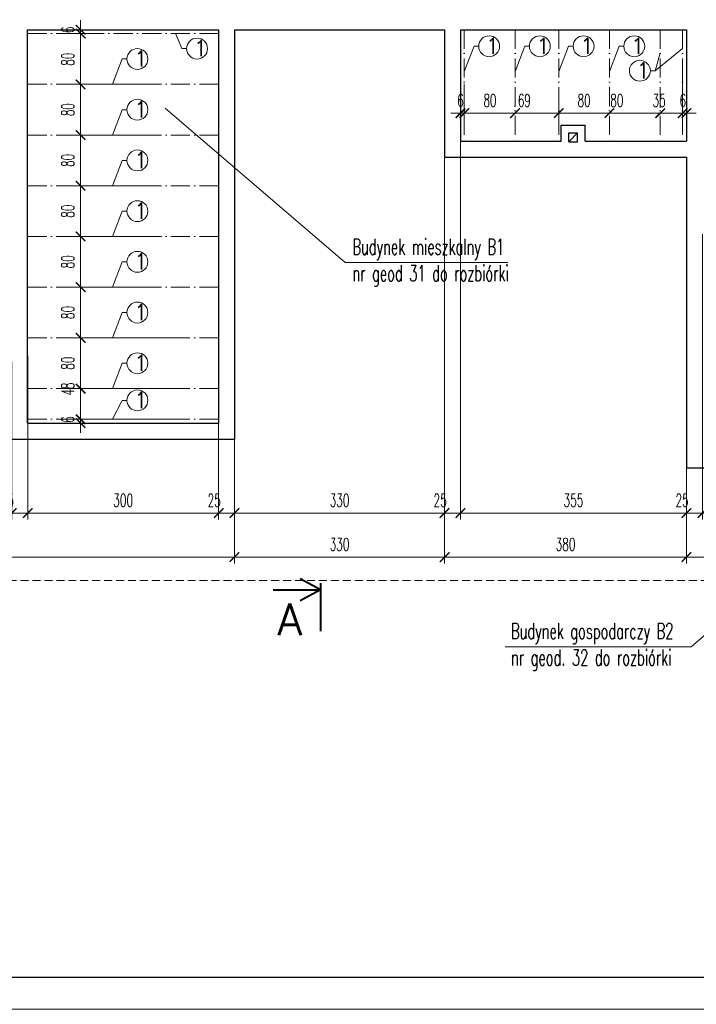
# Model space of a CAD drawing. Header units: millimetres. Extents: x 33311 to 435617, y -160714 to 185563.
# Tile 22 of 70: x 315620 to 326250, y -101237 to -85767. Entities that reach past the tile are written whole.
import ezdxf

# ---------------------------------------------------------------- set-up
doc = ezdxf.new("R2010")
doc.units = ezdxf.units.MM
doc.header["$MEASUREMENT"] = 0
doc.linetypes.add('ACAD_ISO10W100', pattern=[18, 12, -3, 0, -3])
doc.linetypes.add('HIDDEN2', pattern=[0.1875, 0.125, -0.0625])
doc.layers.get('Defpoints').update_dxf_attribs({"lineweight": 0})
for name, color, linetype, lineweight in [('[ 02przekrój istn', 42, 'Continuous', 30), ('[ 18oś główna', 202, 'ACAD_ISO10W100', 13), ('[ 20ucięcie', 8, 'HIDDEN2', 13), ('[ 21kreskowanie', 9, 'Continuous', 13), ('[ 22wymiarowanie', 8, 'Continuous', 13), ('[ 23kota odnośnik', 1, 'Continuous', 13), ('[ 24ramka cienka', 1, 'Continuous', 13), ('[ 25ramka gruba', 4, 'Continuous', 30), ('[opisy2', 4, 'Continuous', 13), ('[opisy3', 2, 'Continuous', 30)]:
    doc.layers.add(name, color=color, linetype=linetype, lineweight=lineweight)
doc.styles.add('1.50d', font='simplex.shx', dxfattribs={"height": 250})
doc.styles.add('99.2', font='simplex.shx', dxfattribs={"width": 0.6, "height": 200})
doc.styles.add('99.3', font='simplex.shx', dxfattribs={"width": 0.6, "height": 250})
doc.dimstyles.new('100cm', dxfattribs={"dimtxt": 200, "dimasz": 150, "dimexe": 100, "dimexo": 300, "dimgap": 100, "dimtad": 1, "dimdec": 0, "dimlfac": 0.1, "dimzin": 11, "dimtxsty": '99.2', "dimblk": 'ARCHTICK', "dimcen": 1.5, "dimclrd": 256, "dimclre": 256, "dimclrt": 4, "dimadec": 0, "dimazin": 0, "dimtfac": 0.75, "dimtdec": 0, "dimtix": 1, "dimtmove": 2, "dimatfit": 3, "dimfxl": 1, "dimtolj": 1, "dimtzin": 11, "dimlwd": -1, "dimlwe": -1, "dimarcsym": 0})

# ---------------------------------------------------------------- blocks, each defined once
blk = doc.blocks.new('_ArchTick')
at = {"color": 0, "linetype": 'ByBlock', "const_width": 0.15, "flags": 128}
blk.add_lwpolyline([(-0.5, -0.5), (0.5, 0.5)], dxfattribs=at)
blk = doc.blocks.new('*D419')
at = {"layer": '[ 22wymiarowanie', "transparency": 16777216}
for p, q in [((316577, -85926), (316577, -85776)), ((316901, -85926), (316477, -85926)), ((316901, -85986), (316477, -85986)), ((316577, -85926), (316577, -85986)), ((316577, -85986), (316577, -86136))]:
    blk.add_line(p, q, dxfattribs=at)
at = {"layer": 'Defpoints', "color": 0, "transparency": 16777216}
for p in [(316577, -85986), (317201, -85926), (317201, -85986)]:
    blk.add_point(p, dxfattribs=at)
at = {"layer": '[ 22wymiarowanie', "transparency": 16777216, "xscale": 150, "yscale": 150, "zscale": 150}
for p, rotation in [((316577, -85926), 270), ((316577, -85986), 90)]:
    blk.add_blockref('_ArchTick', p, dxfattribs=dict(at, rotation=rotation))
at = {"layer": '[ 22wymiarowanie', "color": 4, "transparency": 16777216, "insert": (316377, -85928), "char_height": 200, "attachment_point": 5, "rotation": 90, "style": '99.2'}
blk.add_mtext('\\A1;\\H1x;\\W0.6;6', dxfattribs=at)
blk = doc.blocks.new('*D420')
at = {"layer": '[ 22wymiarowanie', "transparency": 16777216}
for p, q in [((316901, -85986), (316477, -85986)), ((316577, -85986), (316577, -86783)), ((317666, -86783), (316477, -86783))]:
    blk.add_line(p, q, dxfattribs=at)
at = {"layer": 'Defpoints', "color": 0, "transparency": 16777216}
for p in [(317201, -85986), (316577, -86783), (317966, -86783)]:
    blk.add_point(p, dxfattribs=at)
at = {"layer": '[ 22wymiarowanie', "transparency": 16777216, "xscale": 150, "yscale": 150, "zscale": 150}
for p, rotation in [((316577, -85986), 90), ((316577, -86783), 270)]:
    blk.add_blockref('_ArchTick', p, dxfattribs=dict(at, rotation=rotation))
at = {"layer": '[ 22wymiarowanie', "color": 4, "transparency": 16777216, "insert": (316377, -86389), "char_height": 200, "attachment_point": 5, "rotation": 90, "style": '99.2'}
blk.add_mtext('\\A1;\\H1x;\\W0.6;80', dxfattribs=at)
blk = doc.blocks.new('*D421')
at = {"layer": '[ 22wymiarowanie', "transparency": 16777216}
for p, q in [((317666, -86783), (316477, -86783)), ((316577, -86783), (316577, -87580)), ((317603, -87580), (316477, -87580))]:
    blk.add_line(p, q, dxfattribs=at)
at = {"layer": 'Defpoints', "color": 0, "transparency": 16777216}
for p in [(317966, -86783), (316577, -87580), (317903, -87580)]:
    blk.add_point(p, dxfattribs=at)
at = {"layer": '[ 22wymiarowanie', "transparency": 16777216, "xscale": 150, "yscale": 150, "zscale": 150}
for p, rotation in [((316577, -86783), 90), ((316577, -87580), 270)]:
    blk.add_blockref('_ArchTick', p, dxfattribs=dict(at, rotation=rotation))
at = {"layer": '[ 22wymiarowanie', "color": 4, "transparency": 16777216, "insert": (316377, -87181), "char_height": 200, "attachment_point": 5, "rotation": 90, "style": '99.2'}
blk.add_mtext('\\A1;\\H1x;\\W0.6;80', dxfattribs=at)
blk = doc.blocks.new('*D422')
at = {"layer": '[ 22wymiarowanie', "transparency": 16777216}
for p, q in [((317603, -87580), (316477, -87580)), ((316577, -87580), (316577, -88376)), ((317657, -88376), (316477, -88376))]:
    blk.add_line(p, q, dxfattribs=at)
at = {"layer": 'Defpoints', "color": 0, "transparency": 16777216}
for p in [(317903, -87580), (316577, -88376), (317957, -88376)]:
    blk.add_point(p, dxfattribs=at)
at = {"layer": '[ 22wymiarowanie', "transparency": 16777216, "xscale": 150, "yscale": 150, "zscale": 150}
for p, rotation in [((316577, -87580), 90), ((316577, -88376), 270)]:
    blk.add_blockref('_ArchTick', p, dxfattribs=dict(at, rotation=rotation))
at = {"layer": '[ 22wymiarowanie', "color": 4, "transparency": 16777216, "insert": (316377, -87978), "char_height": 200, "attachment_point": 5, "rotation": 90, "style": '99.2'}
blk.add_mtext('\\A1;\\H1x;\\W0.6;80', dxfattribs=at)
blk = doc.blocks.new('*D423')
at = {"layer": '[ 22wymiarowanie', "transparency": 16777216}
for p, q in [((317657, -88376), (316477, -88376)), ((316577, -88376), (316577, -89173)), ((317639, -89173), (316477, -89173))]:
    blk.add_line(p, q, dxfattribs=at)
at = {"layer": 'Defpoints', "color": 0, "transparency": 16777216}
for p in [(317957, -88376), (316577, -89173), (317939, -89173)]:
    blk.add_point(p, dxfattribs=at)
at = {"layer": '[ 22wymiarowanie', "transparency": 16777216, "xscale": 150, "yscale": 150, "zscale": 150}
for p, rotation in [((316577, -88376), 90), ((316577, -89173), 270)]:
    blk.add_blockref('_ArchTick', p, dxfattribs=dict(at, rotation=rotation))
at = {"layer": '[ 22wymiarowanie', "color": 4, "transparency": 16777216, "insert": (316377, -88775), "char_height": 200, "attachment_point": 5, "rotation": 90, "style": '99.2'}
blk.add_mtext('\\A1;\\H1x;\\W0.6;80', dxfattribs=at)
blk = doc.blocks.new('*D424')
at = {"layer": '[ 22wymiarowanie', "transparency": 16777216}
for p, q in [((317639, -89173), (316477, -89173)), ((316577, -89173), (316577, -89970)), ((317541, -89970), (316477, -89970))]:
    blk.add_line(p, q, dxfattribs=at)
at = {"layer": 'Defpoints', "color": 0, "transparency": 16777216}
for p in [(317939, -89173), (316577, -89970), (317841, -89970)]:
    blk.add_point(p, dxfattribs=at)
at = {"layer": '[ 22wymiarowanie', "transparency": 16777216, "xscale": 150, "yscale": 150, "zscale": 150}
for p, rotation in [((316577, -89173), 90), ((316577, -89970), 270)]:
    blk.add_blockref('_ArchTick', p, dxfattribs=dict(at, rotation=rotation))
at = {"layer": '[ 22wymiarowanie', "color": 4, "transparency": 16777216, "insert": (316377, -89572), "char_height": 200, "attachment_point": 5, "rotation": 90, "style": '99.2'}
blk.add_mtext('\\A1;\\H1x;\\W0.6;80', dxfattribs=at)
blk = doc.blocks.new('*D425')
at = {"layer": '[ 22wymiarowanie', "transparency": 16777216}
for p, q in [((317541, -89970), (316477, -89970)), ((316577, -89970), (316577, -90767)), ((318171, -90767), (316477, -90767))]:
    blk.add_line(p, q, dxfattribs=at)
at = {"layer": 'Defpoints', "color": 0, "transparency": 16777216}
for p in [(317841, -89970), (316577, -90767), (318471, -90767)]:
    blk.add_point(p, dxfattribs=at)
at = {"layer": '[ 22wymiarowanie', "transparency": 16777216, "xscale": 150, "yscale": 150, "zscale": 150}
for p, rotation in [((316577, -89970), 90), ((316577, -90767), 270)]:
    blk.add_blockref('_ArchTick', p, dxfattribs=dict(at, rotation=rotation))
at = {"layer": '[ 22wymiarowanie', "color": 4, "transparency": 16777216, "insert": (316377, -90368), "char_height": 200, "attachment_point": 5, "rotation": 90, "style": '99.2'}
blk.add_mtext('\\A1;\\H1x;\\W0.6;80', dxfattribs=at)
blk = doc.blocks.new('*D426')
at = {"layer": '[ 22wymiarowanie', "transparency": 16777216}
for p, q in [((318171, -90767), (316477, -90767)), ((316577, -90767), (316577, -91564)), ((318070, -91564), (316477, -91564))]:
    blk.add_line(p, q, dxfattribs=at)
at = {"layer": 'Defpoints', "color": 0, "transparency": 16777216}
for p in [(318471, -90767), (316577, -91564), (318370, -91564)]:
    blk.add_point(p, dxfattribs=at)
at = {"layer": '[ 22wymiarowanie', "transparency": 16777216, "xscale": 150, "yscale": 150, "zscale": 150}
for p, rotation in [((316577, -90767), 90), ((316577, -91564), 270)]:
    blk.add_blockref('_ArchTick', p, dxfattribs=dict(at, rotation=rotation))
at = {"layer": '[ 22wymiarowanie', "color": 4, "transparency": 16777216, "insert": (316377, -91165), "char_height": 200, "attachment_point": 5, "rotation": 90, "style": '99.2'}
blk.add_mtext('\\A1;\\H1x;\\W0.6;80', dxfattribs=at)
blk = doc.blocks.new('*D427')
at = {"layer": '[ 22wymiarowanie', "transparency": 16777216}
for p, q in [((318070, -91564), (316477, -91564)), ((316577, -91564), (316577, -92046)), ((318109, -92046), (316477, -92046))]:
    blk.add_line(p, q, dxfattribs=at)
at = {"layer": 'Defpoints', "color": 0, "transparency": 16777216}
for p in [(318370, -91564), (316577, -92046), (318409, -92046)]:
    blk.add_point(p, dxfattribs=at)
at = {"layer": '[ 22wymiarowanie', "transparency": 16777216, "xscale": 150, "yscale": 150, "zscale": 150}
for p, rotation in [((316577, -91564), 90), ((316577, -92046), 270)]:
    blk.add_blockref('_ArchTick', p, dxfattribs=dict(at, rotation=rotation))
at = {"layer": '[ 22wymiarowanie', "color": 4, "transparency": 16777216, "insert": (316377, -91570), "char_height": 200, "attachment_point": 5, "rotation": 90, "style": '99.2'}
blk.add_mtext('\\A1;\\H1x;\\W0.6;48', dxfattribs=at)
blk = doc.blocks.new('*D428')
at = {"layer": '[ 22wymiarowanie', "transparency": 16777216}
for p, q in [((318109, -92046), (316477, -92046)), ((316577, -92046), (316577, -91896)), ((316577, -92046), (316577, -92106)), ((318111, -92106), (316477, -92106)), ((316577, -92106), (316577, -92256))]:
    blk.add_line(p, q, dxfattribs=at)
at = {"layer": 'Defpoints', "color": 0, "transparency": 16777216}
for p in [(318409, -92046), (316577, -92106), (318411, -92106)]:
    blk.add_point(p, dxfattribs=at)
at = {"layer": '[ 22wymiarowanie', "transparency": 16777216, "xscale": 150, "yscale": 150, "zscale": 150}
for p, rotation in [((316577, -92046), 270), ((316577, -92106), 90)]:
    blk.add_blockref('_ArchTick', p, dxfattribs=dict(at, rotation=rotation))
at = {"layer": '[ 22wymiarowanie', "color": 4, "transparency": 16777216, "insert": (316377, -92048), "char_height": 200, "attachment_point": 5, "rotation": 90, "style": '99.2'}
blk.add_mtext('\\A1;\\H1x;\\W0.6;6', dxfattribs=at)
blk = doc.blocks.new('*D454')
at = {"layer": '[ 22wymiarowanie', "transparency": 16777216}
for p, q in [((322545, -86777), (322545, -87336)), ((322605, -86777), (322605, -87336)), ((322545, -87236), (322395, -87236)), ((322545, -87236), (322605, -87236)), ((322605, -87236), (322755, -87236))]:
    blk.add_line(p, q, dxfattribs=at)
at = {"layer": 'Defpoints', "color": 0, "transparency": 16777216}
for p in [(322545, -86477), (322605, -86477), (322605, -87236)]:
    blk.add_point(p, dxfattribs=at)
at = {"layer": '[ 22wymiarowanie', "transparency": 16777216, "xscale": 150, "yscale": 150, "zscale": 150}
blk.add_blockref('_ArchTick', (322545, -87236), dxfattribs=at)
at = {"layer": '[ 22wymiarowanie', "transparency": 16777216, "xscale": 150, "yscale": 150, "zscale": 150, "rotation": 180}
blk.add_blockref('_ArchTick', (322605, -87236), dxfattribs=at)
at = {"layer": '[ 22wymiarowanie', "color": 4, "transparency": 16777216, "insert": (322546, -87036), "char_height": 200, "attachment_point": 5, "style": '99.2'}
blk.add_mtext('\\A1;\\H1x;\\W0.6;6', dxfattribs=at)
blk = doc.blocks.new('*D455')
at = {"layer": '[ 22wymiarowanie', "transparency": 16777216}
for p, q in [((322605, -86777), (322605, -87336)), ((322605, -87236), (323401, -87236)), ((323401, -87115), (323401, -87136))]:
    blk.add_line(p, q, dxfattribs=at)
at = {"layer": 'Defpoints', "color": 0, "transparency": 16777216}
for p in [(322605, -86477), (323401, -87236), (323401, -87415)]:
    blk.add_point(p, dxfattribs=at)
at = {"layer": '[ 22wymiarowanie', "transparency": 16777216, "xscale": 150, "yscale": 150, "zscale": 150, "rotation": 180}
blk.add_blockref('_ArchTick', (322605, -87236), dxfattribs=at)
at = {"layer": '[ 22wymiarowanie', "transparency": 16777216, "xscale": 150, "yscale": 150, "zscale": 150}
blk.add_blockref('_ArchTick', (323401, -87236), dxfattribs=at)
at = {"layer": '[ 22wymiarowanie', "color": 4, "transparency": 16777216, "insert": (323008, -87036), "char_height": 200, "attachment_point": 5, "style": '99.2'}
blk.add_mtext('\\A1;\\H1x;\\W0.6;80', dxfattribs=at)
blk = doc.blocks.new('*D456')
at = {"layer": '[ 22wymiarowanie', "transparency": 16777216}
for p, q in [((324088, -87019), (324088, -87336)), ((323401, -87115), (323401, -87136)), ((323401, -87236), (324088, -87236))]:
    blk.add_line(p, q, dxfattribs=at)
at = {"layer": 'Defpoints', "color": 0, "transparency": 16777216}
for p in [(324088, -86719), (324088, -87236), (323401, -87415)]:
    blk.add_point(p, dxfattribs=at)
at = {"layer": '[ 22wymiarowanie', "transparency": 16777216, "xscale": 150, "yscale": 150, "zscale": 150, "rotation": 180}
blk.add_blockref('_ArchTick', (323401, -87236), dxfattribs=at)
at = {"layer": '[ 22wymiarowanie', "transparency": 16777216, "xscale": 150, "yscale": 150, "zscale": 150}
blk.add_blockref('_ArchTick', (324088, -87236), dxfattribs=at)
at = {"layer": '[ 22wymiarowanie', "color": 4, "transparency": 16777216, "insert": (323548, -87036), "char_height": 200, "attachment_point": 5, "style": '99.2'}
blk.add_mtext('\\A1;\\H1x;\\W0.6;69', dxfattribs=at)
blk = doc.blocks.new('*D457')
at = {"layer": '[ 22wymiarowanie', "transparency": 16777216}
for p, q in [((324088, -87019), (324088, -87336)), ((324088, -87236), (324885, -87236)), ((324885, -87138), (324885, -87136))]:
    blk.add_line(p, q, dxfattribs=at)
at = {"layer": 'Defpoints', "color": 0, "transparency": 16777216}
for p in [(324088, -86719), (324885, -87236), (324885, -87438)]:
    blk.add_point(p, dxfattribs=at)
at = {"layer": '[ 22wymiarowanie', "transparency": 16777216, "xscale": 150, "yscale": 150, "zscale": 150, "rotation": 180}
blk.add_blockref('_ArchTick', (324088, -87236), dxfattribs=at)
at = {"layer": '[ 22wymiarowanie', "transparency": 16777216, "xscale": 150, "yscale": 150, "zscale": 150}
blk.add_blockref('_ArchTick', (324885, -87236), dxfattribs=at)
at = {"layer": '[ 22wymiarowanie', "color": 4, "transparency": 16777216, "insert": (324486, -87036), "char_height": 200, "attachment_point": 5, "style": '99.2'}
blk.add_mtext('\\A1;\\H1x;\\W0.6;80', dxfattribs=at)
blk = doc.blocks.new('*D458')
at = {"layer": '[ 22wymiarowanie', "transparency": 16777216}
for p, q in [((324885, -87138), (324885, -87136)), ((324885, -87236), (325682, -87236)), ((325682, -87153), (325682, -87136))]:
    blk.add_line(p, q, dxfattribs=at)
at = {"layer": 'Defpoints', "color": 0, "transparency": 16777216}
for p in [(325682, -87236), (324885, -87438), (325682, -87453)]:
    blk.add_point(p, dxfattribs=at)
at = {"layer": '[ 22wymiarowanie', "transparency": 16777216, "xscale": 150, "yscale": 150, "zscale": 150, "rotation": 180}
blk.add_blockref('_ArchTick', (324885, -87236), dxfattribs=at)
at = {"layer": '[ 22wymiarowanie', "transparency": 16777216, "xscale": 150, "yscale": 150, "zscale": 150}
blk.add_blockref('_ArchTick', (325682, -87236), dxfattribs=at)
at = {"layer": '[ 22wymiarowanie', "color": 4, "transparency": 16777216, "insert": (325002, -87036), "char_height": 200, "attachment_point": 5, "style": '99.2'}
blk.add_mtext('\\A1;\\H1x;\\W0.6;80', dxfattribs=at)
blk = doc.blocks.new('*D459')
at = {"layer": '[ 22wymiarowanie', "transparency": 16777216}
for p, q in [((326035, -86624), (326035, -87336)), ((325682, -87236), (325532, -87236)), ((325682, -87153), (325682, -87136)), ((325682, -87236), (326035, -87236)), ((326035, -87236), (326185, -87236))]:
    blk.add_line(p, q, dxfattribs=at)
at = {"layer": 'Defpoints', "color": 0, "transparency": 16777216}
for p in [(326035, -86324), (326035, -87236), (325682, -87453)]:
    blk.add_point(p, dxfattribs=at)
at = {"layer": '[ 22wymiarowanie', "transparency": 16777216, "xscale": 150, "yscale": 150, "zscale": 150}
blk.add_blockref('_ArchTick', (325682, -87236), dxfattribs=at)
at = {"layer": '[ 22wymiarowanie', "transparency": 16777216, "xscale": 150, "yscale": 150, "zscale": 150, "rotation": 180}
blk.add_blockref('_ArchTick', (326035, -87236), dxfattribs=at)
at = {"layer": '[ 22wymiarowanie', "color": 4, "transparency": 16777216, "insert": (325665, -87036), "char_height": 200, "attachment_point": 5, "style": '99.2'}
blk.add_mtext('\\A1;\\H1x;\\W0.6;35', dxfattribs=at)
blk = doc.blocks.new('*D460')
at = {"layer": '[ 22wymiarowanie', "transparency": 16777216}
for p, q in [((326035, -86624), (326035, -87336)), ((326095, -86576), (326095, -87336)), ((326035, -87236), (325885, -87236)), ((326035, -87236), (326095, -87236)), ((326095, -87236), (326245, -87236))]:
    blk.add_line(p, q, dxfattribs=at)
at = {"layer": 'Defpoints', "color": 0, "transparency": 16777216}
for p in [(326095, -86276), (326035, -86324), (326095, -87236)]:
    blk.add_point(p, dxfattribs=at)
at = {"layer": '[ 22wymiarowanie', "transparency": 16777216, "xscale": 150, "yscale": 150, "zscale": 150}
blk.add_blockref('_ArchTick', (326035, -87236), dxfattribs=at)
at = {"layer": '[ 22wymiarowanie', "transparency": 16777216, "xscale": 150, "yscale": 150, "zscale": 150, "rotation": 180}
blk.add_blockref('_ArchTick', (326095, -87236), dxfattribs=at)
at = {"layer": '[ 22wymiarowanie', "color": 4, "transparency": 16777216, "insert": (326036, -87036), "char_height": 200, "attachment_point": 5, "style": '99.2'}
blk.add_mtext('\\A1;\\H1x;\\W0.6;6', dxfattribs=at)
blk = doc.blocks.new('*D468')
at = {"layer": '[ 22wymiarowanie', "transparency": 16777216}
for p, q in [((315745, -91048), (315745, -93619)), ((315495, -91145), (315495, -93619)), ((315495, -93519), (315345, -93519)), ((315495, -93519), (315745, -93519)), ((315745, -93519), (315895, -93519))]:
    blk.add_line(p, q, dxfattribs=at)
at = {"layer": 'Defpoints', "color": 0, "transparency": 16777216}
for p in [(315745, -90748), (315495, -90845), (315745, -93519)]:
    blk.add_point(p, dxfattribs=at)
at = {"layer": '[ 22wymiarowanie', "transparency": 16777216, "xscale": 150, "yscale": 150, "zscale": 150}
blk.add_blockref('_ArchTick', (315495, -93519), dxfattribs=at)
at = {"layer": '[ 22wymiarowanie', "transparency": 16777216, "xscale": 150, "yscale": 150, "zscale": 150, "rotation": 180}
blk.add_blockref('_ArchTick', (315745, -93519), dxfattribs=at)
at = {"layer": '[ 22wymiarowanie', "color": 4, "transparency": 16777216, "insert": (315426, -93319), "char_height": 200, "attachment_point": 5, "style": '99.2'}
blk.add_mtext('\\A1;\\H1x;\\W0.6;25', dxfattribs=at)
blk = doc.blocks.new('*D469')
at = {"layer": '[ 22wymiarowanie', "transparency": 16777216}
for p, q in [((315745, -91048), (315745, -93619)), ((318745, -91136), (318745, -93619)), ((315745, -93519), (318745, -93519))]:
    blk.add_line(p, q, dxfattribs=at)
at = {"layer": 'Defpoints', "color": 0, "transparency": 16777216}
for p in [(315745, -90748), (318745, -90836), (318745, -93519)]:
    blk.add_point(p, dxfattribs=at)
at = {"layer": '[ 22wymiarowanie', "transparency": 16777216, "xscale": 150, "yscale": 150, "zscale": 150, "rotation": 180}
blk.add_blockref('_ArchTick', (315745, -93519), dxfattribs=at)
at = {"layer": '[ 22wymiarowanie', "transparency": 16777216, "xscale": 150, "yscale": 150, "zscale": 150}
blk.add_blockref('_ArchTick', (318745, -93519), dxfattribs=at)
at = {"layer": '[ 22wymiarowanie', "color": 4, "transparency": 16777216, "insert": (317245, -93319), "char_height": 200, "attachment_point": 5, "style": '99.2'}
blk.add_mtext('\\A1;\\H1x;\\W0.6;300', dxfattribs=at)
blk = doc.blocks.new('*D470')
at = {"layer": '[ 22wymiarowanie', "transparency": 16777216}
for p, q in [((318995, -91034), (318995, -93619)), ((318745, -91136), (318745, -93619)), ((318745, -93519), (318595, -93519)), ((318745, -93519), (318995, -93519)), ((318995, -93519), (319145, -93519))]:
    blk.add_line(p, q, dxfattribs=at)
at = {"layer": 'Defpoints', "color": 0, "transparency": 16777216}
for p in [(318995, -90734), (318745, -90836), (318995, -93519)]:
    blk.add_point(p, dxfattribs=at)
at = {"layer": '[ 22wymiarowanie', "transparency": 16777216, "xscale": 150, "yscale": 150, "zscale": 150}
blk.add_blockref('_ArchTick', (318745, -93519), dxfattribs=at)
at = {"layer": '[ 22wymiarowanie', "transparency": 16777216, "xscale": 150, "yscale": 150, "zscale": 150, "rotation": 180}
blk.add_blockref('_ArchTick', (318995, -93519), dxfattribs=at)
at = {"layer": '[ 22wymiarowanie', "color": 4, "transparency": 16777216, "insert": (318676, -93319), "char_height": 200, "attachment_point": 5, "style": '99.2'}
blk.add_mtext('\\A1;\\H1x;\\W0.6;25', dxfattribs=at)
blk = doc.blocks.new('*D471')
at = {"layer": '[ 22wymiarowanie', "transparency": 16777216}
for p, q in [((322295, -87486), (322295, -93619)), ((318995, -91034), (318995, -93619)), ((318995, -93519), (322295, -93519))]:
    blk.add_line(p, q, dxfattribs=at)
at = {"layer": 'Defpoints', "color": 0, "transparency": 16777216}
for p in [(322295, -87186), (318995, -90734), (322295, -93519)]:
    blk.add_point(p, dxfattribs=at)
at = {"layer": '[ 22wymiarowanie', "transparency": 16777216, "xscale": 150, "yscale": 150, "zscale": 150, "rotation": 180}
blk.add_blockref('_ArchTick', (318995, -93519), dxfattribs=at)
at = {"layer": '[ 22wymiarowanie', "transparency": 16777216, "xscale": 150, "yscale": 150, "zscale": 150}
blk.add_blockref('_ArchTick', (322295, -93519), dxfattribs=at)
at = {"layer": '[ 22wymiarowanie', "color": 4, "transparency": 16777216, "insert": (320645, -93319), "char_height": 200, "attachment_point": 5, "style": '99.2'}
blk.add_mtext('\\A1;\\H1x;\\W0.6;330', dxfattribs=at)
blk = doc.blocks.new('*D472')
at = {"layer": '[ 22wymiarowanie', "transparency": 16777216}
for p, q in [((322295, -87486), (322295, -93619)), ((322545, -87487), (322545, -93619)), ((322295, -93519), (322145, -93519)), ((322295, -93519), (322545, -93519)), ((322545, -93519), (322695, -93519))]:
    blk.add_line(p, q, dxfattribs=at)
at = {"layer": 'Defpoints', "color": 0, "transparency": 16777216}
for p in [(322295, -87186), (322545, -87187), (322545, -93519)]:
    blk.add_point(p, dxfattribs=at)
at = {"layer": '[ 22wymiarowanie', "transparency": 16777216, "xscale": 150, "yscale": 150, "zscale": 150}
blk.add_blockref('_ArchTick', (322295, -93519), dxfattribs=at)
at = {"layer": '[ 22wymiarowanie', "transparency": 16777216, "xscale": 150, "yscale": 150, "zscale": 150, "rotation": 180}
blk.add_blockref('_ArchTick', (322545, -93519), dxfattribs=at)
at = {"layer": '[ 22wymiarowanie', "color": 4, "transparency": 16777216, "insert": (322226, -93319), "char_height": 200, "attachment_point": 5, "style": '99.2'}
blk.add_mtext('\\A1;\\H1x;\\W0.6;25', dxfattribs=at)
blk = doc.blocks.new('*D473')
at = {"layer": '[ 22wymiarowanie', "transparency": 16777216}
for p, q in [((322545, -87487), (322545, -93619)), ((326095, -89226), (326095, -93619)), ((322545, -93519), (326095, -93519))]:
    blk.add_line(p, q, dxfattribs=at)
at = {"layer": 'Defpoints', "color": 0, "transparency": 16777216}
for p in [(322545, -87187), (326095, -88926), (326095, -93519)]:
    blk.add_point(p, dxfattribs=at)
at = {"layer": '[ 22wymiarowanie', "transparency": 16777216, "xscale": 150, "yscale": 150, "zscale": 150, "rotation": 180}
blk.add_blockref('_ArchTick', (322545, -93519), dxfattribs=at)
at = {"layer": '[ 22wymiarowanie', "transparency": 16777216, "xscale": 150, "yscale": 150, "zscale": 150}
blk.add_blockref('_ArchTick', (326095, -93519), dxfattribs=at)
at = {"layer": '[ 22wymiarowanie', "color": 4, "transparency": 16777216, "insert": (324320, -93319), "char_height": 200, "attachment_point": 5, "style": '99.2'}
blk.add_mtext('\\A1;\\H1x;\\W0.6;355', dxfattribs=at)
blk = doc.blocks.new('*D474')
at = {"layer": '[ 22wymiarowanie', "transparency": 16777216}
for p, q in [((326095, -89226), (326095, -93619)), ((326345, -89139), (326345, -93619)), ((326095, -93519), (325945, -93519)), ((326095, -93519), (326345, -93519)), ((326345, -93519), (326495, -93519))]:
    blk.add_line(p, q, dxfattribs=at)
at = {"layer": 'Defpoints', "color": 0, "transparency": 16777216}
for p in [(326095, -88926), (326345, -88839), (326345, -93519)]:
    blk.add_point(p, dxfattribs=at)
at = {"layer": '[ 22wymiarowanie', "transparency": 16777216, "xscale": 150, "yscale": 150, "zscale": 150}
blk.add_blockref('_ArchTick', (326095, -93519), dxfattribs=at)
at = {"layer": '[ 22wymiarowanie', "transparency": 16777216, "xscale": 150, "yscale": 150, "zscale": 150, "rotation": 180}
blk.add_blockref('_ArchTick', (326345, -93519), dxfattribs=at)
at = {"layer": '[ 22wymiarowanie', "color": 4, "transparency": 16777216, "insert": (326026, -93319), "char_height": 200, "attachment_point": 5, "style": '99.2'}
blk.add_mtext('\\A1;\\H1x;\\W0.6;25', dxfattribs=at)
blk = doc.blocks.new('*D477')
at = {"layer": '[ 22wymiarowanie', "transparency": 16777216}
for p, q in [((310715, -90124), (310715, -94311)), ((318995, -90124), (318995, -94311)), ((310715, -94211), (318995, -94211))]:
    blk.add_line(p, q, dxfattribs=at)
at = {"layer": 'Defpoints', "color": 0, "transparency": 16777216}
for p in [(310715, -89824), (318995, -89824), (318995, -94211)]:
    blk.add_point(p, dxfattribs=at)
at = {"layer": '[ 22wymiarowanie', "transparency": 16777216, "xscale": 150, "yscale": 150, "zscale": 150, "rotation": 180}
blk.add_blockref('_ArchTick', (310715, -94211), dxfattribs=at)
at = {"layer": '[ 22wymiarowanie', "transparency": 16777216, "xscale": 150, "yscale": 150, "zscale": 150}
blk.add_blockref('_ArchTick', (318995, -94211), dxfattribs=at)
at = {"layer": '[ 22wymiarowanie', "color": 4, "transparency": 16777216, "insert": (314855, -94011), "char_height": 200, "attachment_point": 5, "style": '99.2'}
blk.add_mtext('\\A1;\\H1x;\\W0.6;828', dxfattribs=at)
blk = doc.blocks.new('*D478')
at = {"layer": '[ 22wymiarowanie', "transparency": 16777216}
for p, q in [((322295, -87226), (322295, -94311)), ((318995, -90124), (318995, -94311)), ((318995, -94211), (322295, -94211))]:
    blk.add_line(p, q, dxfattribs=at)
at = {"layer": 'Defpoints', "color": 0, "transparency": 16777216}
for p in [(322295, -86926), (318995, -89824), (322295, -94211)]:
    blk.add_point(p, dxfattribs=at)
at = {"layer": '[ 22wymiarowanie', "transparency": 16777216, "xscale": 150, "yscale": 150, "zscale": 150, "rotation": 180}
blk.add_blockref('_ArchTick', (318995, -94211), dxfattribs=at)
at = {"layer": '[ 22wymiarowanie', "transparency": 16777216, "xscale": 150, "yscale": 150, "zscale": 150}
blk.add_blockref('_ArchTick', (322295, -94211), dxfattribs=at)
at = {"layer": '[ 22wymiarowanie', "color": 4, "transparency": 16777216, "insert": (320645, -94011), "char_height": 200, "attachment_point": 5, "style": '99.2'}
blk.add_mtext('\\A1;\\H1x;\\W0.6;330', dxfattribs=at)
blk = doc.blocks.new('*D479')
at = {"layer": '[ 22wymiarowanie', "transparency": 16777216}
for p, q in [((322295, -87226), (322295, -94311)), ((326095, -90666), (326095, -94311)), ((322295, -94211), (326095, -94211))]:
    blk.add_line(p, q, dxfattribs=at)
at = {"layer": 'Defpoints', "color": 0, "transparency": 16777216}
for p in [(322295, -86926), (326095, -90366), (326095, -94211)]:
    blk.add_point(p, dxfattribs=at)
at = {"layer": '[ 22wymiarowanie', "transparency": 16777216, "xscale": 150, "yscale": 150, "zscale": 150, "rotation": 180}
blk.add_blockref('_ArchTick', (322295, -94211), dxfattribs=at)
at = {"layer": '[ 22wymiarowanie', "transparency": 16777216, "xscale": 150, "yscale": 150, "zscale": 150}
blk.add_blockref('_ArchTick', (326095, -94211), dxfattribs=at)
at = {"layer": '[ 22wymiarowanie', "color": 4, "transparency": 16777216, "insert": (324195, -94011), "char_height": 200, "attachment_point": 5, "style": '99.2'}
blk.add_mtext('\\A1;\\H1x;\\W0.6;380', dxfattribs=at)
blk = doc.blocks.new('*D480')
at = {"layer": '[ 22wymiarowanie', "transparency": 16777216}
for p, q in [((332645, -90244), (332645, -94311)), ((326095, -90666), (326095, -94311)), ((326095, -94211), (332645, -94211))]:
    blk.add_line(p, q, dxfattribs=at)
at = {"layer": 'Defpoints', "color": 0, "transparency": 16777216}
for p in [(332645, -89944), (326095, -90366), (332645, -94211)]:
    blk.add_point(p, dxfattribs=at)
at = {"layer": '[ 22wymiarowanie', "transparency": 16777216, "xscale": 150, "yscale": 150, "zscale": 150, "rotation": 180}
blk.add_blockref('_ArchTick', (326095, -94211), dxfattribs=at)
at = {"layer": '[ 22wymiarowanie', "transparency": 16777216, "xscale": 150, "yscale": 150, "zscale": 150}
blk.add_blockref('_ArchTick', (332645, -94211), dxfattribs=at)
at = {"layer": '[ 22wymiarowanie', "color": 4, "transparency": 16777216, "insert": (329370, -94011), "char_height": 200, "attachment_point": 5, "style": '99.2'}
blk.add_mtext('\\A1;\\H1x;\\W0.6;655', dxfattribs=at)

msp = doc.modelspace()

# ---------------------------------------------------------------- hatches: boundary and pattern name
at = {"layer": '[ 21kreskowanie'}
h = msp.add_hatch(dxfattribs=at)
h.set_pattern_fill('HATCH', color=256, style=0, pattern_type=2)
h.set_pattern_definition([])
h.paths.add_polyline_path([(330678.57, -75544.97), (330678.57, -75495.92), (332644.54, -75495.92), (332644.54, -92805.92), (326094.54, -92805.92), (326094.54, -87925.92), (322294.54, -87925.92), (322294.54, -85925.92), (318994.54, -85925.92), (318994.54, -92355.92), (310714.54, -92355.92), (310714.54, -76755.92), (311974.54, -75495.92), (330438.57, -75495.92), (330438.57, -75544.97)], flags=9)
h.paths.add_polyline_path([(332524.54, -82115.92), (332384.54, -82115.92), (332384.54, -82255.92), (332524.54, -82255.92)])
h.paths.add_polyline_path([(332384.54, -82515.92), (332524.54, -82515.92), (332524.54, -82375.92), (332384.54, -82375.92)])
h.paths.add_polyline_path([(332524.54, -81855.92), (332384.54, -81855.92), (332384.54, -81995.92), (332524.54, -81995.92)])
h.paths.add_polyline_path([(314664.54, -85575.92), (314664.54, -85715.92), (314804.54, -85715.92), (314804.54, -85575.92)])
h.paths.add_polyline_path([(315064.54, -85715.92), (315064.54, -85575.92), (314924.54, -85575.92), (314924.54, -85715.92)])
h.paths.add_polyline_path([(314154.54, -91975.92), (314154.54, -92115.92), (314294.54, -92115.92), (314294.54, -91975.92)])
h.paths.add_polyline_path([(314554.54, -92115.92), (314554.54, -91975.92), (314414.54, -91975.92), (314414.54, -92115.92)])
h.paths.add_polyline_path([(324384.54, -87685.92), (324384.54, -87545.92), (324244.54, -87545.92), (324244.54, -87685.92)])
h.paths.add_polyline_path([(325724.54, -81425.92), (325724.54, -81925.92), (326224.54, -81925.92), (326224.54, -81425.92)])
h.paths.add_polyline_path([(311874.22, -85925.92), (311874.22, -85870.68), (311634.22, -85870.68), (311634.22, -85925.92), (310964.54, -85925.92), (310964.54, -92105.92), (314034.54, -92105.92), (314034.54, -91855.92), (314674.54, -91855.92), (314674.54, -92105.92), (315494.54, -92105.92), (315494.54, -85925.92)], flags=9)
h.paths.add_polyline_path([(316496.87, -85925.92), (316496.87, -85870.68), (316256.87, -85870.68), (316256.87, -85925.92), (315744.54, -85925.92), (315744.54, -92105.92), (318744.54, -92105.92), (318744.54, -85925.92)], flags=9)
h.paths.add_polyline_path([(330678.57, -87925.92), (330678.57, -87848.53), (330438.57, -87848.53), (330438.57, -87925.92), (326344.54, -87925.92), (326344.54, -92555.92), (332394.54, -92555.92), (332394.54, -87925.92)], flags=9)
h.paths.add_polyline_path([(322544.54, -86916.05), (322489.3, -86916.05), (322489.3, -87156.05), (322544.54, -87156.05), (322544.54, -87675.92), (324124.54, -87675.92), (324124.54, -87425.92), (324504.54, -87425.92), (324504.54, -87675.92), (326094.54, -87675.92), (326094.54, -85925.92), (322544.54, -85925.92)], flags=9)
h.paths.add_polyline_path([(332160.01, -75745.92), (332160.01, -75611.83), (331281.44, -75611.83), (331281.44, -75745.92), (326344.54, -75745.92), (326344.54, -87675.92), (332394.54, -87675.92), (332394.54, -82635.92), (332264.54, -82635.92), (332264.54, -81735.92), (332394.54, -81735.92), (332394.54, -75745.92)], flags=9)
h.paths.add_polyline_path([(313723.71, -75745.92), (313723.71, -75611.83), (312845.14, -75611.83), (312845.14, -75745.92), (312078.09, -75745.92), (310964.54, -76859.47), (310964.54, -85675.92), (314224.54, -85675.92), (314224.54, -85455.92), (315184.54, -85455.92), (315184.54, -85675.92), (326094.54, -85675.92), (326094.54, -82575.92), (325604.54, -82575.92), (325604.54, -81305.92), (326094.54, -81305.92), (326094.54, -78875.4), (326149.78, -78875.4), (326149.78, -78635.4), (326094.54, -78635.4), (326094.54, -75745.92)], flags=9)

# ---------------------------------------------------------------- linework, layer by layer
at = {"layer": '[ 02przekrój istn'}
for p, q in [((315744.54, -85925.92), (318744.54, -85925.92)), ((315744.54, -92105.92), (315744.54, -85925.92)), ((318744.54, -85925.92), (318744.54, -92105.92)), ((318994.54, -85925.92), (318994.54, -92355.92)), ((318994.54, -85925.92), (322294.54, -85925.92)), ((322294.54, -85925.92), (322294.54, -87925.92)), ((322544.54, -85925.92), (322544.54, -87675.92)), ((322544.54, -85925.92), (326094.54, -85925.92)), ((326094.54, -85925.92), (326094.54, -87675.92)), ((324124.54, -87675.92), (324124.54, -87425.92)), ((324124.54, -87425.92), (324504.54, -87425.92)), ((324244.54, -87685.92), (324244.54, -87545.92)), ((324244.54, -87545.92), (324384.54, -87545.92)), ((324244.54, -87685.92), (324384.54, -87545.92)), ((324384.54, -87685.92), (324384.54, -87545.92)), ((324504.54, -87675.92), (324504.54, -87425.92)), ((322544.54, -87675.92), (324124.54, -87675.92)), ((324244.54, -87685.92), (324384.54, -87685.92)), ((324504.54, -87675.92), (326094.54, -87675.92)), ((322294.54, -87925.92), (326094.54, -87925.92)), ((326094.54, -87925.92), (326094.54, -92805.92)), ((315744.54, -92105.92), (318744.54, -92105.92)), ((310714.54, -92355.92), (318994.54, -92355.92)), ((326094.54, -92805.92), (332644.54, -92805.92))]:
    msp.add_line(p, q, dxfattribs=at)
at = {"layer": '[ 18oś główna', "color": 204, "linetype": 'ACAD_ISO10W100', "ltscale": 25}
for p, q in [((315744.54, -85985.92), (318744.54, -85985.92)), ((322604.54, -85925.92), (322604.54, -87675.92)), ((323401.34, -85925.92), (323401.34, -87675.92)), ((324087.96, -85925.92), (324087.96, -87675.92)), ((324884.76, -85925.92), (324884.76, -87675.92)), ((325681.56, -85925.92), (325681.56, -87675.92)), ((326034.54, -85925.92), (326034.54, -87675.92)), ((315744.54, -86782.72), (318744.54, -86782.72)), ((315744.54, -87579.52), (318744.54, -87579.52)), ((315744.54, -88376.32), (318744.54, -88376.32)), ((315744.54, -89173.12), (318744.54, -89173.12)), ((315744.54, -89969.92), (318744.54, -89969.92)), ((315744.54, -90766.72), (318744.54, -90766.72)), ((315744.54, -91563.52), (318744.54, -91563.52)), ((315744.54, -92045.92), (318744.54, -92045.92))]:
    msp.add_line(p, q, dxfattribs=at)
at = {"layer": '[ 20ucięcie', "linetype": 'HIDDEN2', "ltscale": 1000}
msp.add_line((338633.95, -94581.08), (308209.55, -94581.08), dxfattribs=at)
at = {"layer": '[ 23kota odnośnik'}
for p, q in [((318168.52, -86221.7), (318069.13, -85985.92)), ((318241.83, -86221.7), (318168.52, -86221.7)), ((322757.53, -86184.6), (322604.54, -86582.63)), ((322830.84, -86184.6), (322757.53, -86184.6)), ((323554.33, -86184.6), (323401.34, -86582.63)), ((323627.64, -86184.6), (323554.33, -86184.6)), ((324240.95, -86184.6), (324087.96, -86582.63)), ((324314.26, -86184.6), (324240.95, -86184.6)), ((325037.75, -86184.6), (324884.76, -86582.63)), ((325111.06, -86184.6), (325037.75, -86184.6)), ((325600.77, -86569.71), (326034.54, -86219.87)), ((325600.77, -86569.71), (325681.56, -86293.9)), ((317231.66, -86384.69), (317078.67, -86782.72)), ((317304.97, -86384.69), (317231.66, -86384.69)), ((325527.46, -86569.71), (325600.77, -86569.71)), ((317231.66, -87181.49), (317078.67, -87579.52)), ((317304.97, -87181.49), (317231.66, -87181.49)), ((317231.66, -87978.29), (317078.67, -88376.32)), ((317304.97, -87978.29), (317231.66, -87978.29)), ((317231.66, -88775.09), (317078.67, -89173.12)), ((317304.97, -88775.09), (317231.66, -88775.09)), ((317231.66, -89571.89), (317078.67, -89969.92)), ((317304.97, -89571.89), (317231.66, -89571.89)), ((317231.66, -90368.69), (317078.67, -90766.72)), ((317304.97, -90368.69), (317231.66, -90368.69)), ((317231.66, -91165.49), (317078.67, -91563.52)), ((317304.97, -91165.49), (317231.66, -91165.49)), ((317231.66, -91747.92), (317078.67, -92045.92)), ((317304.97, -91747.92), (317231.66, -91747.92))]:
    msp.add_line(p, q, dxfattribs=at)
at = {"layer": '[ 23kota odnośnik', "lineweight": 40}
for p, q in [((320345.21, -94726.64), (320028.32, -94553.29)), ((320345.21, -94620.35), (320345.21, -95373.22)), ((319603.87, -94726.64), (320345.21, -94726.64)), ((320345.21, -94726.64), (320028.32, -94899.99))]:
    msp.add_line(p, q, dxfattribs=at)
at = {"layer": '[ 23kota odnośnik', "extrusion": (-3.93228e-17, 0.997989, 0.063383), "elevation": -86980.67, "flags": 128}
msp.add_lwpolyline([(-323288.71, 43823.31), (-320734.13, 43823.31), (-317907.57, 5524.22)], dxfattribs=at)
at = {"layer": '[ 23kota odnośnik', "extrusion": (-4.3542e-17, 0.997989, 0.063383), "elevation": -93005.77, "flags": 128}
msp.add_lwpolyline([(-323247.43, 44205.97), (-326167.9, 44205.97), (-328117.25, 17792.81)], dxfattribs=at)
at = {"layer": '[ 23kota odnośnik'}
for centre in [(318406.04, -86221.7), (322995.04, -86184.6), (323791.84, -86184.6), (324478.47, -86184.6), (325275.27, -86184.6), (317469.17, -86384.69), (325363.25, -86569.71), (317469.17, -87181.49), (317469.17, -87978.29), (317469.17, -88775.09), (317469.17, -89571.89), (317469.17, -90368.69), (317469.17, -91165.49), (317469.17, -91747.92)]:
    msp.add_circle(centre, 164.21, dxfattribs=at)
at = {"layer": '[ 24ramka cienka', "ltscale": 2}
msp.add_3dface([(342644.54, -101313.79), (300644.54, -101313.79), (300644.54, -71613.79), (342644.54, -71613.79)], dxfattribs=at)
at = {"layer": '[ 25ramka gruba', "ltscale": 2}
for points in [[(303144.54, -72113.79), (342144.54, -72113.79), (342144.54, -100813.79), (303144.54, -100813.79)], [(342144.54, -100813.79), (303144.54, -100813.79), (303144.54, -72113.79), (342144.54, -72113.79)]]:
    msp.add_3dface(points, dxfattribs=at)

# ---------------------------------------------------------------- texts
at = {"layer": '[opisy2', "linetype": 'Continuous', "char_height": 250, "width": 205.9874, "attachment_point": 1, "style": '1.50d'}
for insert in [(318352.57, -86092.17), (322941.58, -86055.07), (323738.38, -86055.07), (324425, -86055.07), (325221.8, -86055.07), (317415.71, -86255.17), (325309.78, -86440.19), (317415.71, -87051.97), (317415.71, -87848.77), (317415.71, -88645.57), (317415.71, -89442.37), (317415.71, -90239.17), (317415.71, -91035.97), (317415.71, -91618.39)]:
    msp.add_mtext('1', dxfattribs=dict(at, insert=insert))
at = {"layer": '[opisy2', "linetype": 'Continuous', "lineweight": 40, "insert": (320056.46, -94939.79), "char_height": 500, "width": 795.356, "attachment_point": 3, "style": '1.50d'}
msp.add_mtext('A', dxfattribs=at)
at = {"layer": '[opisy3', "linetype": 'Continuous', "char_height": 250, "attachment_point": 1, "style": '99.3'}
for s, insert in [('\\H1x;\\W0.6;Budynek mieszkalny B1\\Pnr geod 31 do rozbiórki', (320846.49, -89209.98, 38222.08)), ('\\H1x;\\W0.6;Budynek gospodarczy B2 \\Pnr geod. 32 do rozbiórki', (323338.03, -95247.21, 38222.08))]:
    msp.add_mtext(s, dxfattribs=dict(at, insert=insert))

# ---------------------------------------------------------------- dimensions: what is measured, and where the dimension line sits
at = {"layer": '[ 22wymiarowanie'}
for base, p1, p2, picture, middle in [((316576.87, -85985.92), (317201.23, -85925.92), (317201.23, -85985.92), '*D419', (316376.87, -85927.83)), ((316576.87, -86782.72), (317201.23, -85985.92), (317965.72, -86782.72), '*D420', (316376.87, -86389.39)), ((316576.87, -92045.92), (318369.91, -91563.52), (318408.92, -92045.92), '*D427', (316376.87, -91570.19)), ((316576.87, -92105.92), (318408.92, -92045.92), (318411.13, -92105.92), '*D428', (316376.87, -92047.83))]:
    dim = msp.add_linear_dim(base=base, p1=p1, p2=p2, angle=270, text='\\H1x;\\W0.6;<>', dimstyle='100cm', override={"dimatfit": 1}, dxfattribs=at)
    dim.commit()
    dim.dimension.update_dxf_attribs({"geometry": picture, "text_midpoint": middle, "dimtype": 160})
for base, p1, p2, picture, middle in [((326094.54, -87236.05), (326034.54, -86324.5), (326094.54, -86275.77), '*D460', (326036.44, -87036.05)), ((322604.54, -87236.05), (322544.54, -86476.83), (322604.54, -86476.83), '*D454', (322546.44, -87036.05)), ((323401.34, -87236.05), (322604.54, -86476.83), (323401.34, -87415.35), '*D455', (323008, -87036.05)), ((326034.54, -87236.05), (325681.56, -87452.67), (326034.54, -86324.5), '*D459', (325664.71, -87036.05)), ((324087.96, -87236.05), (323401.34, -87415.35), (324087.96, -86718.82), '*D456', (323548.46, -87036.05)), ((325681.56, -87236.05), (324884.76, -87437.72), (325681.56, -87452.67), '*D458', (325001.6, -87036.05)), ((322544.54, -93519.25), (322294.54, -87186.4), (322544.54, -87187.15), '*D472', (322226.2, -93319.25)), ((326344.54, -93519.25), (326094.54, -88925.94), (326344.54, -88838.62), '*D474', (326026.2, -93319.25)), ((315744.54, -93519.25), (315494.54, -90845.34), (315744.54, -90747.9), '*D468', (315426.2, -93319.25)), ((318994.54, -93519.25), (318744.54, -90836.06), (318994.54, -90733.98), '*D470', (318676.2, -93319.25))]:
    dim = msp.add_linear_dim(base=base, p1=p1, p2=p2, text='\\H1x;\\W0.6;<>', dimstyle='100cm', override={"dimatfit": 1}, dxfattribs=at)
    dim.commit()
    dim.dimension.update_dxf_attribs({"geometry": picture, "text_midpoint": middle, "dimtype": 160})
for base, p1, p2, picture, middle in [((316576.87, -87579.52), (317965.72, -86782.72), (317903.12, -87579.52), '*D421', (316376.87, -87181.12)), ((316576.87, -88376.32), (317903.12, -87579.52), (317956.78, -88376.32), '*D422', (316376.87, -87977.92)), ((316576.87, -89173.12), (317956.78, -88376.32), (317938.9, -89173.12), '*D423', (316376.87, -88774.72)), ((316576.87, -89969.92), (317938.9, -89173.12), (317840.52, -89969.92), '*D424', (316376.87, -89571.52)), ((316576.87, -90766.72), (317840.52, -89969.92), (318470.99, -90766.72), '*D425', (316376.87, -90368.32)), ((316576.87, -91563.52), (318470.99, -90766.72), (318369.91, -91563.52), '*D426', (316376.87, -91165.12))]:
    dim = msp.add_linear_dim(base=base, p1=p1, p2=p2, angle=270, text='\\H1x;\\W0.6;<>', dimstyle='100cm', override={"dimatfit": 1}, dxfattribs=at)
    dim.commit()
    dim.dimension.update_dxf_attribs({"geometry": picture, "text_midpoint": middle})
for base, p1, p2, picture, middle in [((324884.76, -87236.05), (324087.96, -86718.82), (324884.76, -87437.72), '*D457', (324486.36, -87036.05)), ((322294.54, -94211.16), (318994.54, -89824.36), (322294.54, -86925.92), '*D478', (320644.54, -94011.16)), ((326094.54, -94211.16), (322294.54, -86925.92), (326094.54, -90365.92), '*D479', (324194.54, -94011.16)), ((322294.54, -93519.25), (318994.54, -90733.98), (322294.54, -87186.4), '*D471', (320644.54, -93319.25)), ((326094.54, -93519.25), (322544.54, -87187.15), (326094.54, -88925.94), '*D473', (324319.54, -93319.25)), ((318994.54, -94211.16), (310714.54, -89824.36), (318994.54, -89824.36), '*D477', (314854.54, -94011.16)), ((332644.54, -94211.16), (326094.54, -90365.92), (332644.54, -89943.95), '*D480', (329369.54, -94011.16)), ((318744.54, -93519.25), (315744.54, -90747.9), (318744.54, -90836.06), '*D469', (317244.54, -93319.25))]:
    dim = msp.add_linear_dim(base=base, p1=p1, p2=p2, text='\\H1x;\\W0.6;<>', dimstyle='100cm', override={"dimatfit": 1}, dxfattribs=at)
    dim.commit()
    dim.dimension.update_dxf_attribs({"geometry": picture, "text_midpoint": middle})

doc.saveas('drawing.dxf')
